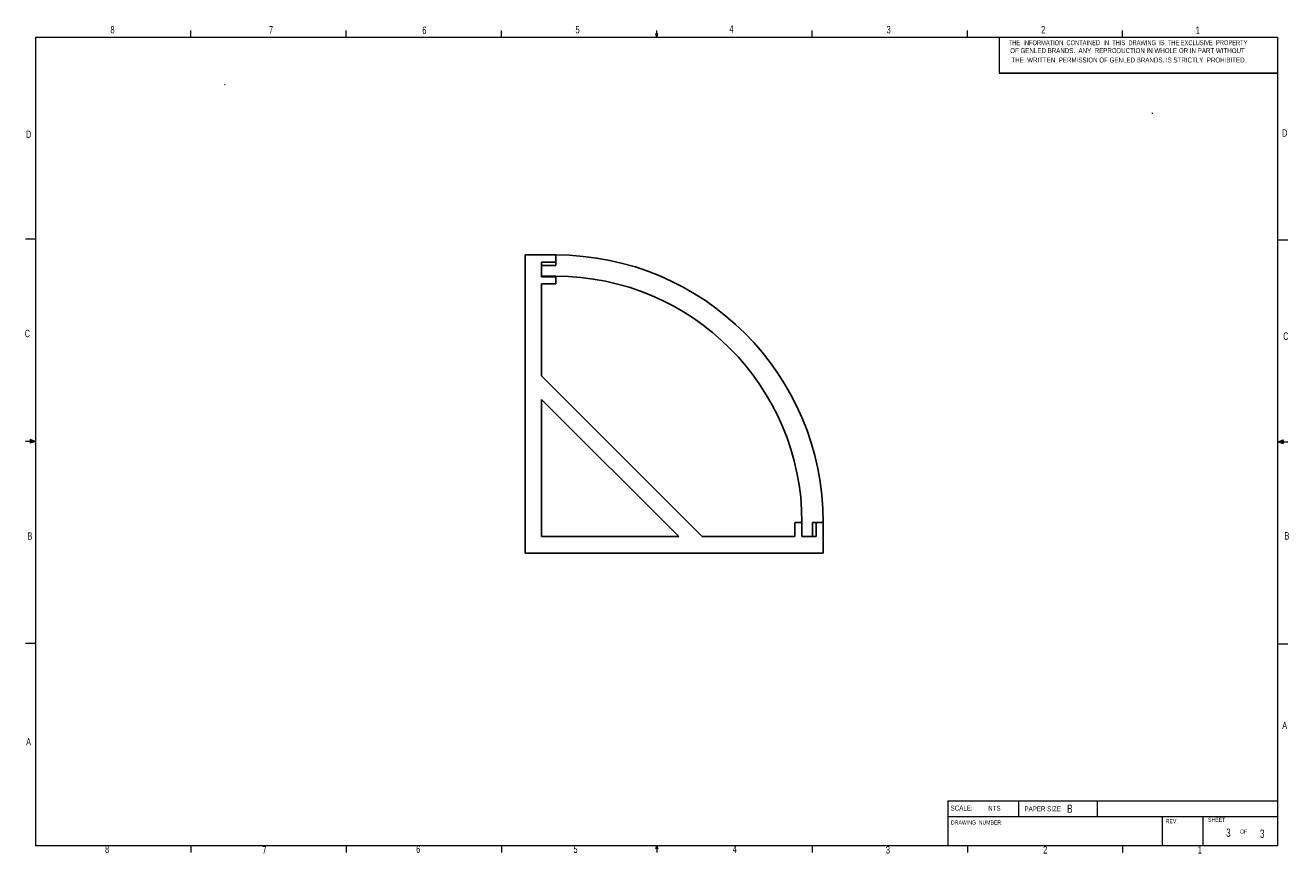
# Paper-space layout 'Sheet3' of a CAD drawing. Header units: inches. Extents: x 0.5 to 16.5, y 0.3 to 10.8.
import ezdxf

# ---------------------------------------------------------------- set-up
doc = ezdxf.new("R2010")
doc.units = ezdxf.units.IN
doc.header["$MEASUREMENT"] = 0
doc.styles.add('SLDTEXTSTYLE0', font='TXT', dxfattribs={"width": 0.75})
doc.styles.add('SLDTEXTSTYLE10', font='TXT', dxfattribs={"width": 0.693333})

psp = doc.layouts.new('Sheet3')

# ---------------------------------------------------------------- linework, layer by layer
at = {"color": 7, "linetype": 'Continuous', "lineweight": 18}
for p, q in [((0.626, 10.642), (16.376, 10.642)), ((0.626, 10.642), (0.626, 0.392)), ((2.595, 10.642), (2.595, 10.727)), ((4.564, 10.642), (4.564, 10.727)), ((6.532, 10.642), (6.532, 10.727)), ((8.501, 10.642), (8.488, 10.684)), ((8.514, 10.684), (8.488, 10.684)), ((8.494, 10.684), (8.501, 10.642)), ((8.501, 10.642), (8.501, 10.727)), ((8.501, 10.642), (8.514, 10.684)), ((8.506, 10.684), (8.501, 10.642)), ((10.47, 10.642), (10.47, 10.727)), ((12.439, 10.642), (12.439, 10.727)), ((12.843, 10.642), (12.843, 10.188)), ((14.407, 10.642), (14.407, 10.727)), ((16.376, 0.392), (16.376, 10.642)), ((3.02, 10.042), (3.029, 10.042)), ((14.778, 9.678), (14.79, 9.678)), ((0.626, 8.08), (0.501, 8.08)), ((16.376, 8.075), (16.501, 8.075)), ((0.626, 5.517), (0.501, 5.517)), ((0.559, 5.541), (0.559, 5.494)), ((0.626, 5.517), (0.559, 5.541)), ((0.626, 5.517), (0.559, 5.526)), ((0.626, 5.517), (0.559, 5.507)), ((0.626, 5.517), (0.559, 5.494)), ((16.376, 5.513), (16.443, 5.537)), ((16.376, 5.513), (16.443, 5.522)), ((16.376, 5.513), (16.501, 5.513)), ((16.376, 5.513), (16.443, 5.49)), ((16.376, 5.513), (16.443, 5.502)), ((16.443, 5.537), (16.443, 5.49)), ((0.626, 2.955), (0.501, 2.955)), ((16.376, 2.95), (16.501, 2.95)), ((12.193, 0.962), (12.193, 0.392)), ((12.193, 0.962), (14.084, 0.962)), ((13.089, 0.962), (13.089, 0.763)), ((14.084, 0.962), (16.376, 0.962)), ((14.084, 0.962), (14.084, 0.763)), ((12.193, 0.763), (14.084, 0.763)), ((14.084, 0.763), (16.376, 0.763)), ((14.908, 0.763), (14.908, 0.392)), ((15.425, 0.763), (15.425, 0.392)), ((16.376, 0.392), (0.626, 0.392)), ((2.595, 0.392), (2.595, 0.307)), ((4.564, 0.392), (4.564, 0.307)), ((6.532, 0.392), (6.532, 0.307)), ((8.488, 0.357), (8.501, 0.392)), ((8.514, 0.357), (8.488, 0.357)), ((8.501, 0.392), (8.501, 0.307)), ((8.501, 0.392), (8.514, 0.357)), ((10.47, 0.392), (10.47, 0.307)), ((12.439, 0.392), (12.439, 0.307)), ((14.407, 0.392), (14.407, 0.307))]:
    psp.add_line(p, q, dxfattribs=at)
at = {"color": 7, "linetype": 'Continuous', "lineweight": 25}
for p, q in [((16.376, 10.188), (12.843, 10.188)), ((6.832, 7.881), (6.832, 4.101)), ((7.222, 7.881), (6.832, 7.881)), ((7.222, 7.881), (7.222, 7.746)), ((7.222, 7.791), (7.222, 7.881)), ((7.042, 7.791), (7.222, 7.791)), ((7.042, 7.605), (7.042, 7.791)), ((7.042, 7.746), (7.042, 7.611)), ((7.222, 7.746), (7.042, 7.746)), ((7.042, 7.611), (7.222, 7.611)), ((7.222, 7.605), (7.042, 7.605)), ((7.222, 7.515), (7.222, 7.605)), ((7.042, 7.515), (7.222, 7.515)), ((7.042, 6.347), (7.042, 7.515)), ((9.079, 4.311), (7.042, 6.347)), ((8.782, 4.311), (7.042, 6.05)), ((7.042, 6.05), (7.042, 4.311)), ((10.252, 4.491), (10.252, 4.311)), ((10.342, 4.491), (10.252, 4.491)), ((10.342, 4.491), (10.342, 4.311)), ((10.477, 4.311), (10.477, 4.491)), ((10.477, 4.491), (10.612, 4.491)), ((10.612, 4.491), (10.522, 4.491)), ((10.522, 4.491), (10.522, 4.311)), ((10.612, 4.101), (10.612, 4.491)), ((7.042, 4.311), (8.782, 4.311)), ((10.252, 4.311), (9.079, 4.311)), ((10.342, 4.311), (10.477, 4.311)), ((10.522, 4.311), (10.342, 4.311)), ((6.832, 4.101), (10.612, 4.101))]:
    psp.add_line(p, q, dxfattribs=at)
for radius in [3.39, 3.12]:
    psp.add_arc((7.222, 4.491), radius, 0, 90, dxfattribs=at)

# ---------------------------------------------------------------- texts
at = {"color": 7, "linetype": 'Continuous', "lineweight": 0, "attachment_point": 1}
for s, insert, char_height, style in [('8', (1.576, 10.784), 0.0937, 'SLDTEXTSTYLE0'), ('7', (3.586, 10.782), 0.0937, 'SLDTEXTSTYLE0'), ('6', (5.529, 10.776), 0.0937, 'SLDTEXTSTYLE0'), ('5', (7.471, 10.784), 0.0937, 'SLDTEXTSTYLE0'), ('4', (9.422, 10.793), 0.0937, 'SLDTEXTSTYLE0'), ('3', (11.415, 10.784), 0.0937, 'SLDTEXTSTYLE0'), ('2', (13.374, 10.784), 0.0937, 'SLDTEXTSTYLE0'), ('1', (15.333, 10.776), 0.0937, 'SLDTEXTSTYLE0'), ('THE  INFORMATION  CONTAINED  IN  THIS  DRAWING  IS  THE EXCLUSIVE  PROPERTY', (12.963, 10.603), 0.0625, 'SLDTEXTSTYLE10'), ('OF GENLED BRANDS.  ANY  REPRODUCTION IN WHOLE OR IN PART WITHOUT', (12.982, 10.503), 0.0625, 'SLDTEXTSTYLE0'), ('THE  WRITTEN  PERMISSION OF GENLED BRANDS. IS STRICTLY  PROHIBITED.', (12.997, 10.384), 0.0625, 'SLDTEXTSTYLE0'), ('D', (16.428, 9.474), 0.0937, 'SLDTEXTSTYLE0'), ('D', (0.505, 9.458), 0.0937, 'SLDTEXTSTYLE0'), ('C', (0.489, 6.933), 0.0937, 'SLDTEXTSTYLE0'), ('C', (16.442, 6.899), 0.0937, 'SLDTEXTSTYLE0'), ('B', (0.523, 4.364), 0.0937, 'SLDTEXTSTYLE0'), ('B', (16.459, 4.367), 0.0937, 'SLDTEXTSTYLE0'), ('A', (16.43, 1.963), 0.0937, 'SLDTEXTSTYLE0'), ('A', (0.507, 1.756), 0.0937, 'SLDTEXTSTYLE0'), ('SCALE:', (12.227, 0.9), 0.0625, 'SLDTEXTSTYLE0'), ('NTS', (12.703, 0.897), 0.0625, 'SLDTEXTSTYLE0'), ('PAPER SIZE', (13.163, 0.89), 0.0625, 'SLDTEXTSTYLE0'), ('B', (13.703, 0.913), 0.104, 'SLDTEXTSTYLE0'), ('DRAWING  NUMBER:', (12.232, 0.712), 0.05208, 'SLDTEXTSTYLE0'), ('REV.', (14.954, 0.729), 0.0521, 'SLDTEXTSTYLE0'), ('SHEET', (15.49, 0.746), 0.0521, 'SLDTEXTSTYLE0'), ('3', (15.719, 0.608), 0.104, 'SLDTEXTSTYLE0'), ('OF', (15.895, 0.595), 0.0521, 'SLDTEXTSTYLE0'), ('3', (16.147, 0.596), 0.104, 'SLDTEXTSTYLE0'), ('8', (1.508, 0.394), 0.0937, 'SLDTEXTSTYLE0'), ('7', (3.502, 0.386), 0.0937, 'SLDTEXTSTYLE0'), ('6', (5.452, 0.394), 0.0937, 'SLDTEXTSTYLE0'), ('5', (7.445, 0.394), 0.0937, 'SLDTEXTSTYLE0'), ('4', (9.464, 0.394), 0.0937, 'SLDTEXTSTYLE0'), ('3', (11.406, 0.386), 0.0937, 'SLDTEXTSTYLE0'), ('2', (13.4, 0.386), 0.0937, 'SLDTEXTSTYLE0'), ('1', (15.359, 0.386), 0.0937, 'SLDTEXTSTYLE0')]:
    psp.add_mtext(s, dxfattribs=dict(at, insert=insert, char_height=char_height, style=style))

doc.saveas('drawing.dxf')
